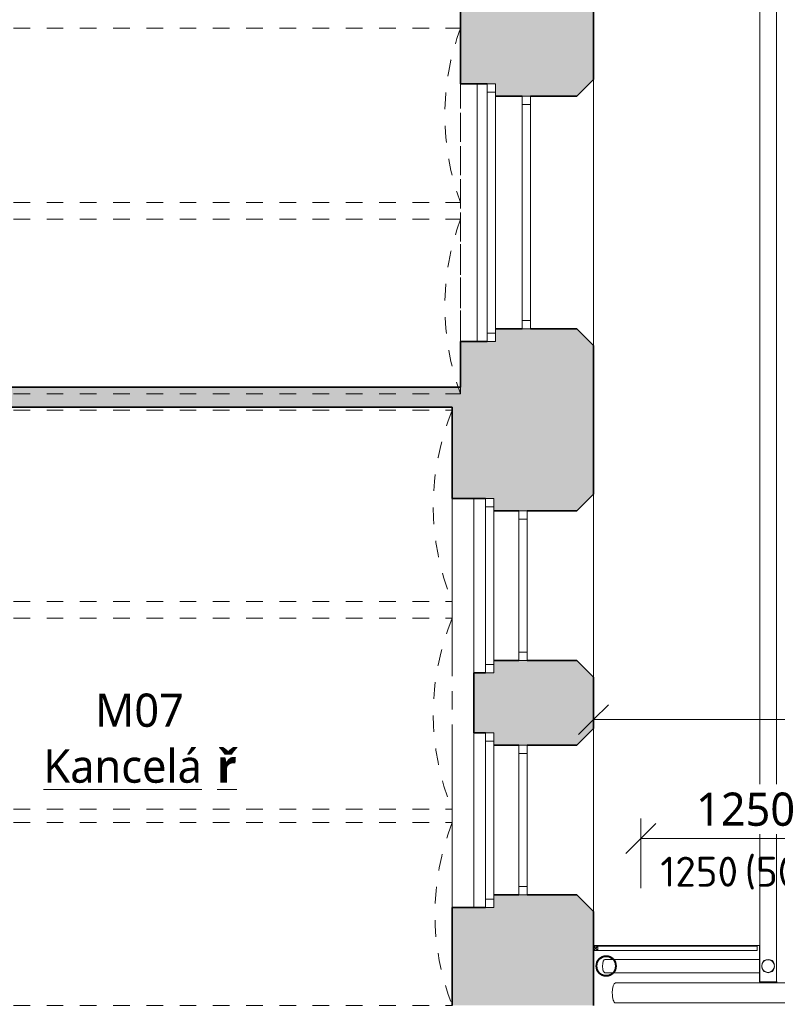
# Model space of a CAD drawing. Header units: metres. Extents: x -2.8 to 41.5, y -3 to 31.1.
# Tile 11 of 21: x 2.7 to 7.3, y 14.8 to 20.7. Entities that reach past the tile are written whole.
import ezdxf

# ---------------------------------------------------------------- set-up
doc = ezdxf.new("R2010")
doc.units = ezdxf.units.M
doc.linetypes.add('AV - Cerch_ 1 tecka 2mm', pattern=[0.004, 0.002, -0.001, 0, -0.001])
doc.linetypes.add('Čerch_ 2 teč 2mm', pattern=[0.0038, 0.002, -0.0006, 0, -0.0006, 0, -0.0006])
doc.layers.add('AV-KOTY', color=5, linetype='Continuous', lineweight=13, true_color=0x0000ff)
doc.layers.add('AV-MISTNOSTI', color=5, linetype='Continuous', lineweight=5, true_color=0x0000ff)
for name, color, linetype, lineweight in [('AV-KOTY-100', 7, 'Continuous', 5), ('AV-SRAFY', 7, 'Continuous', 35), ('AV-STAVBA', 7, 'Continuous', 18)]:
    doc.layers.add(name, color=color, linetype=linetype, lineweight=lineweight)
doc.styles.add('ISOCPEUR', font='isocpeur.ttf', dxfattribs={"height": 0.18})
doc.styles.add('Trebuchet MS', font='trebuc.ttf', dxfattribs={"height": 0.2})
doc.styles.add('Trebuchet MS_B', font='trebuc.ttf', dxfattribs={"height": 0.2})
doc.dimstyles.new('2_mm_-_O_-_Blue_-_mm_-_zaokrouhlena', dxfattribs={"dimscale": 0.3048, "dimtxt": 0.20619, "dimasz": 0.590551, "dimexe": 0.393701, "dimexo": 0.0625, "dimgap": 0.065617, "dimtad": 1, "dimdec": 0, "dimlfac": 1000, "dimrnd": 10, "dimzin": 0, "dimdsep": 46, "dimtxsty": 'Trebuchet MS', "dimblk1": 'OBLIQUE', "dimblk2": 'OBLIQUE', "dimsah": 1, "dimcen": 0.09, "dimazin": 0, "dimtfac": 1, "dimtdec": 4, "dimtix": 1, "dimtmove": 0, "dimatfit": 3, "dimfxl": 0.984252, "dimfxlon": 1, "dimtvp": 1, "dimtfill": 1, "dimtolj": 1, "dimtzin": 0, "dimarcsym": 2})

# ---------------------------------------------------------------- blocks, each defined once
blk = doc.blocks.new('WI_2_dvojité_se 2 příčlemi - 900x1450-1265666-1NP mezipatro')
at = {"layer": 'AV-STAVBA', "linetype": 'AV - Cerch_ 1 tecka 2mm', "lineweight": 13}
for p, q in [((0.525, 0.425), (-0.525, 0.425)), ((0.45, 0.425), (-0.45, 0.425)), ((-0.45, 0.425), (0.45, 0.425)), ((0.525, -0.425), (-0.525, -0.425)), ((-0.525, -0.425), (0.525, -0.425)), ((0.45, -0.425), (-0.45, -0.425))]:
    blk.add_line(p, q, dxfattribs=at)
at = {"layer": 'AV-STAVBA'}
for p, q in [((-0.45, 0.025), (0.45, 0.025)), ((-0.45, -0.025), (-0.45, 0.025)), ((-0.45, 0.025), (0.45, 0.025)), ((-0.45, 0.025), (-0.45, -0.025)), ((-0.4, -0.025), (-0.4, 0.025)), ((0.4, -0.025), (0.4, 0.025)), ((0.45, -0.025), (0.45, 0.025)), ((0.45, 0.025), (0.45, -0.025)), ((-0.45, -0.025), (0.45, -0.025)), ((0.45, -0.025), (-0.45, -0.025)), ((-0.525, -0.175), (0.525, -0.175)), ((-0.525, -0.175), (-0.525, -0.225)), ((-0.525, -0.175), (0.525, -0.175)), ((-0.525, -0.175), (-0.525, -0.225)), ((-0.475, -0.175), (-0.475, -0.225)), ((0.475, -0.175), (0.475, -0.225)), ((0.525, -0.175), (0.525, -0.225)), ((0.525, -0.175), (0.525, -0.225)), ((-0.525, -0.225), (0.525, -0.225)), ((-0.525, -0.225), (0.525, -0.225))]:
    blk.add_line(p, q, dxfattribs=at)
blk = doc.blocks.new('WI_2_dvojité_se 2 příčlemi - 1400x1500-1265670-1NP mezipatro')
at = {"layer": 'AV-STAVBA', "linetype": 'AV - Cerch_ 1 tecka 2mm', "lineweight": 13}
for p, q in [((0.775, 0.4), (-0.775, 0.4)), ((0.7, 0.4), (-0.7, 0.4)), ((-0.7, 0.4), (0.7, 0.4)), ((0.775, -0.4), (-0.775, -0.4)), ((-0.775, -0.4), (0.775, -0.4)), ((0.7, -0.4), (-0.7, -0.4))]:
    blk.add_line(p, q, dxfattribs=at)
at = {"layer": 'AV-STAVBA'}
for p, q in [((-0.7, 0.02), (0.7, 0.02)), ((-0.7, -0.03), (-0.7, 0.02)), ((-0.7, 0.02), (0.7, 0.02)), ((-0.7, 0.02), (-0.7, -0.03)), ((-0.65, -0.03), (-0.65, 0.02)), ((0.65, -0.03), (0.65, 0.02)), ((0.7, -0.03), (0.7, 0.02)), ((0.7, 0.02), (0.7, -0.03)), ((-0.7, -0.03), (0.7, -0.03)), ((0.7, -0.03), (-0.7, -0.03)), ((-0.775, -0.19), (0.775, -0.19)), ((-0.775, -0.19), (-0.775, -0.24)), ((-0.775, -0.19), (0.775, -0.19)), ((-0.775, -0.19), (-0.775, -0.24)), ((-0.725, -0.19), (-0.725, -0.24)), ((0.725, -0.19), (0.725, -0.24)), ((0.775, -0.19), (0.775, -0.24)), ((0.775, -0.19), (0.775, -0.24)), ((-0.775, -0.24), (0.775, -0.24)), ((-0.775, -0.24), (0.775, -0.24))]:
    blk.add_line(p, q, dxfattribs=at)
blk = doc.blocks.new('GM_Nika_obdélníková - 2460x2270-1232152-1NP mezipatro')
at = {"layer": 'AV-STAVBA', "linetype": 'AV - Cerch_ 1 tecka 2mm'}
blk.add_line((-1.23, 0.425), (1.23, 0.425), dxfattribs=at)
blk = doc.blocks.new('GM_Nika_obdélníková - 1550x650-1232519-1NP mezipatro')
at = {"layer": 'AV-STAVBA', "linetype": 'AV - Cerch_ 1 tecka 2mm'}
blk.add_line((-0.775, 0.4), (0.775, 0.4), dxfattribs=at)
blk = doc.blocks.new('GM_Void_valená klenba - GM_Void_valená klenba-1524312-1NP mezipatro')
at = {"layer": 'AV-STAVBA', "linetype": 'AV - Cerch_ 1 tecka 2mm', "lineweight": 13}
for p, q in [((-0.55, 2.395), (-0.55, -2.445)), ((-0.55, 2.395), (0.55, 2.395)), ((0.55, 2.395), (0.55, -2.445)), ((-0.55, -2.445), (0.55, -2.445))]:
    blk.add_line(p, q, dxfattribs=at)
for centre, start, end in [((0, 3.7905), 248.48981, 291.51019), ((0, -3.8405), 68.48981, 111.51019)]:
    blk.add_arc(centre, 1.5, start, end, dxfattribs=at)
blk = doc.blocks.new('GM_Void_valená klenba - GM_Void_valená klenba-1524311-1NP mezipatro')
at = {"layer": 'AV-STAVBA', "linetype": 'AV - Cerch_ 1 tecka 2mm', "lineweight": 13}
for p, q in [((-0.575, 2.395), (-0.575, -2.445)), ((-0.575, 2.395), (0.575, 2.395)), ((0.575, 2.395), (0.575, -2.445)), ((-0.575, -2.445), (0.575, -2.445))]:
    blk.add_line(p, q, dxfattribs=at)
for centre, start, end in [((0, 3.7804), 247.45969, 292.54031), ((0, -3.8304), 67.45969, 112.54031)]:
    blk.add_arc(centre, 1.5, start, end, dxfattribs=at)
blk = doc.blocks.new('GM_Void_valená klenba - GM_Void_valená klenba-1524308-1NP mezipatro')
at = {"layer": 'AV-STAVBA', "linetype": 'AV - Cerch_ 1 tecka 2mm', "lineweight": 13}
for p, q in [((-0.525, 2.42), (-0.525, -2.47)), ((-0.525, 2.42), (0.525, 2.42)), ((0.525, 2.42), (0.525, -2.47)), ((-0.525, -2.47), (0.525, -2.47))]:
    blk.add_line(p, q, dxfattribs=at)
for centre, start, end in [((0, 3.8251), 249.51268, 290.48732), ((0, -3.8751), 69.51268, 110.48732)]:
    blk.add_arc(centre, 1.5, start, end, dxfattribs=at)
blk = doc.blocks.new('GM_Dešťový svod_01 - GM_Dešťový svod_01-1503299-1NP mezipatro')
at = {"layer": 'AV-STAVBA'}
for p, q in [((8.6549, 15.1319), (8.5868, 14.8368)), ((8.7037, 14.8098), (8.7718, 15.1049)), ((8.5975, 14.8832), (6.2871, 14.8832)), ((6.2871, 14.7632), (8.6462, 14.7632))]:
    blk.add_line(p, q, dxfattribs=at)
at = {"layer": 'AV-STAVBA', "flags": 128}
for points in [[(8.6652, 15.1763), (8.6658, 15.1786), (8.6664, 15.1809), (8.6672, 15.1832), (8.6681, 15.1854), (8.669, 15.1876), (8.6701, 15.1898), (8.6712, 15.1919), (8.6724, 15.194), (8.6737, 15.196), (8.675, 15.198), (8.6765, 15.1999), (8.678, 15.2018), (8.6796, 15.2036), (8.6813, 15.2053), (8.683, 15.207), (8.6848, 15.2085), (8.6867, 15.2101), (8.6886, 15.2115), (8.6906, 15.2129), (8.6926, 15.2141), (8.6947, 15.2153), (8.6968, 15.2165), (8.699, 15.2175), (8.7012, 15.2184), (8.7034, 15.2193), (8.7057, 15.2201), (8.708, 15.2207), (8.7103, 15.2213), (8.7127, 15.2218), (8.715, 15.2222), (8.7174, 15.2225), (8.7198, 15.2227), (8.7222, 15.2228), (8.7246, 15.2228), (8.727, 15.2227), (8.7294, 15.2225), (8.7318, 15.2222), (8.7341, 15.2219), (8.7365, 15.2214)], [(8.6549, 15.1319), (8.6555, 15.1345), (8.6561, 15.1372), (8.6567, 15.1397), (8.6573, 15.1422), (8.6579, 15.1447), (8.6584, 15.147), (8.659, 15.1493), (8.6595, 15.1516), (8.66, 15.1537), (8.6604, 15.1558), (8.6609, 15.1578), (8.6613, 15.1597), (8.6618, 15.1615), (8.6622, 15.1632), (8.6625, 15.1648), (8.6629, 15.1664), (8.6632, 15.1678), (8.6635, 15.1691), (8.6638, 15.1703), (8.664, 15.1714), (8.6643, 15.1724), (8.6645, 15.1733), (8.6647, 15.1741), (8.6648, 15.1747), (8.6649, 15.1753), (8.665, 15.1757)], [(8.7371, 15.2213), (8.7395, 15.2207), (8.7418, 15.22), (8.744, 15.2192), (8.7463, 15.2184), (8.7485, 15.2174), (8.7506, 15.2164), (8.7528, 15.2153), (8.7548, 15.214), (8.7569, 15.2128), (8.7588, 15.2114), (8.7608, 15.2099), (8.7626, 15.2084), (8.7644, 15.2068), (8.7661, 15.2052), (8.7678, 15.2034), (8.7694, 15.2016), (8.7709, 15.1998), (8.7723, 15.1979), (8.7737, 15.1959), (8.775, 15.1939), (8.7762, 15.1918), (8.7773, 15.1896), (8.7783, 15.1875), (8.7793, 15.1853), (8.7801, 15.183), (8.7809, 15.1808), (8.7816, 15.1785), (8.7821, 15.1761), (8.7826, 15.1738), (8.783, 15.1714), (8.7833, 15.169), (8.7835, 15.1666), (8.7836, 15.1642), (8.7836, 15.1618), (8.7835, 15.1594), (8.7834, 15.157), (8.7831, 15.1547), (8.7827, 15.1523), (8.7822, 15.1499)], [(8.782, 15.1488), (8.7819, 15.1484), (8.7818, 15.1478), (8.7816, 15.1472), (8.7814, 15.1465), (8.7812, 15.1456), (8.781, 15.1446), (8.7808, 15.1435), (8.7805, 15.1423), (8.7802, 15.141), (8.7799, 15.1396), (8.7795, 15.1381), (8.7792, 15.1365), (8.7788, 15.1348), (8.7783, 15.133), (8.7779, 15.1312), (8.7775, 15.1292), (8.777, 15.1271), (8.7765, 15.125), (8.776, 15.1228), (8.7754, 15.1205), (8.7749, 15.1181), (8.7743, 15.1157), (8.7738, 15.1132), (8.7732, 15.1107), (8.7726, 15.1081), (8.772, 15.1054), (8.7718, 15.1049)]]:
    blk.add_lwpolyline(points, dxfattribs=at)
at = {"layer": 'AV-STAVBA'}
for centre, radius, start, end in [((8.7236, 15.1628), 0.06, 77, 257), ((8.7236, 15.1628), 0.058, 77, 257), ((8.7236, 15.1628), 0.06, 257, 77), ((8.7236, 15.1628), 0.058, 257, 77), ((8.6462, 14.8232), 0.06, 263.09428, 353.69597)]:
    blk.add_arc(centre, radius, start, end, dxfattribs=at)
for start_param, end_param in [(0, 1.570796), (1.570796, 3.141593)]:
    blk.add_ellipse((6.2871, 14.8232), major_axis=(0, 0.06), ratio=0.325568, start_param=start_param, end_param=end_param, dxfattribs=at)
for points, knots in [([(8.5868, 14.8368), (8.5862, 14.8343), (8.5854, 14.8291), (8.5851, 14.8212), (8.5859, 14.8134), (8.5877, 14.8057), (8.5905, 14.7984), (8.5942, 14.7914), (8.5988, 14.785), (8.606, 14.7774), (8.6168, 14.7697), (8.6267, 14.766), (8.6318, 14.7648)], [0.5, 0.5, 0.5, 0.5, 0.5416667, 0.5833333, 0.625, 0.6666667, 0.7083333, 0.75, 0.7916667, 0.8333333, 0.9166667, 1, 1, 1, 1]), ([(8.6318, 14.7648), (8.6369, 14.7637), (8.6474, 14.7627), (8.6604, 14.7648), (8.6702, 14.7686), (8.6771, 14.7723), (8.6835, 14.7769), (8.6893, 14.7823), (8.6942, 14.7884), (8.6984, 14.7951), (8.7016, 14.8022), (8.7031, 14.8073), (8.7037, 14.8098)], [0, 0, 0, 0, 0.0833333, 0.1666667, 0.2083333, 0.25, 0.2916667, 0.3333333, 0.375, 0.4166667, 0.4583333, 0.5, 0.5, 0.5, 0.5])]:
    blk.add_open_spline(points, degree=3, knots=knots, dxfattribs=at)
blk = doc.blocks.new('GM_Dešťový svod_02 - GM_Dešťový svod_02-1503358-1NP mezipatro')
at = {"layer": 'AV-STAVBA'}
for p, q in [((6.2708, 15.0253), (6.2228, 15.0253)), ((7.1522, 15.0253), (6.2752, 15.0253)), ((6.2228, 14.9453), (6.2708, 14.9453)), ((6.2752, 14.9453), (7.1522, 14.9453))]:
    blk.add_line(p, q, dxfattribs=at)
at = {"layer": 'AV-STAVBA', "lineweight": 35}
for radius, start, end in [(0.06, 0, 180), (0.058, 0, 180), (0.06, 180, 0), (0.058, 180, 0)]:
    blk.add_arc((6.2304, 14.9853), radius, start, end, dxfattribs=at)
at = {"layer": 'AV-STAVBA'}
for radius, start, end in [(0.04, 17.32612, 162.67388), (0.038, 0, 180), (0.04, 197.32612, 342.67388), (0.038, 180, 0)]:
    blk.add_arc((7.2048, 14.9853), radius, start, end, dxfattribs=at)
for start_param, end_param in [(0, 1.570796), (1.570796, 3.141593)]:
    blk.add_ellipse((6.2228, 14.9853), major_axis=(0, 0.04), ratio=0.34202, start_param=start_param, end_param=end_param, dxfattribs=at)
for points, knots in [([(6.2904, 14.9853), (6.2904, 14.9879), (6.2902, 14.9916), (6.2894, 14.9963), (6.2887, 14.9996), (6.2879, 15.0027), (6.2869, 15.0057), (6.2858, 15.0085), (6.2847, 15.011), (6.2835, 15.0133), (6.2823, 15.0155), (6.2811, 15.0174), (6.28, 15.0191), (6.2789, 15.0207), (6.2779, 15.022), (6.2771, 15.023), (6.2766, 15.0236), (6.2762, 15.024), (6.2759, 15.0244), (6.2756, 15.0248), (6.2753, 15.0252), (6.2751, 15.0253), (6.2752, 15.0252), (6.2753, 15.0251)], [0, 0, 0, 0, 0.0555556, 0.0833333, 0.1111111, 0.1388889, 0.1666667, 0.1944444, 0.2222222, 0.25, 0.2777778, 0.3055556, 0.3333333, 0.3611111, 0.3888889, 0.4166667, 0.4305556, 0.4444444, 0.4583333, 0.4722222, 0.5, 0.5277778, 0.5555556, 0.5555556, 0.5555556, 0.5555556]), ([(6.2788, 15.0208), (6.2789, 15.0206), (6.2794, 15.02), (6.2799, 15.0193), (6.2802, 15.0188)], [0.59604698, 0.59604698, 0.59604698, 0.59604698, 0.61111111, 0.64145297, 0.64145297, 0.64145297, 0.64145297]), ([(6.2789, 15.0207), (6.2792, 15.0203), (6.2799, 15.0192), (6.281, 15.0175), (6.2819, 15.0162), (6.2822, 15.0156)], [0.67530037, 0.67530037, 0.67530037, 0.67530037, 0.69444444, 0.72222222, 0.74259342, 0.74259342, 0.74259342, 0.74259342]), ([(6.2831, 15.014), (6.2831, 15.014), (6.2834, 15.0134), (6.2838, 15.0127), (6.2841, 15.0121)], [0.72092277, 0.72092277, 0.72092277, 0.72092277, 0.72222222, 0.74774498, 0.74774498, 0.74774498, 0.74774498]), ([(6.2888, 14.9994), (6.2883, 15.0014), (6.2873, 15.0045), (6.2859, 15.0083), (6.2851, 15.01), (6.2847, 15.0109)], [0.1136177, 0.1136177, 0.1136177, 0.1136177, 0.1666667, 0.1944444, 0.2222222, 0.2222222, 0.2222222, 0.2222222]), ([(6.2848, 15.0107), (6.285, 15.0103), (6.2856, 15.009), (6.2863, 15.0071), (6.2868, 15.0057), (6.287, 15.0053)], [0.79389003, 0.79389003, 0.79389003, 0.79389003, 0.80555556, 0.83333333, 0.84306637, 0.84306637, 0.84306637, 0.84306637]), ([(6.2876, 15.0035), (6.2878, 15.0029), (6.2882, 15.0016), (6.2886, 15.0001), (6.2888, 14.9993)], [0.8448227, 0.8448227, 0.8448227, 0.8448227, 0.86111111, 0.88467419, 0.88467419, 0.88467419, 0.88467419]), ([(6.2753, 14.9455), (6.2752, 14.9453), (6.2751, 14.9452), (6.2753, 14.9454), (6.2756, 14.9458), (6.2759, 14.9462), (6.2762, 14.9465), (6.2766, 14.9469), (6.2771, 14.9476), (6.2779, 14.9485), (6.2789, 14.9499), (6.28, 14.9515), (6.2811, 14.9532), (6.2823, 14.9551), (6.2835, 14.9573), (6.2847, 14.9596), (6.2858, 14.9621), (6.2869, 14.9649), (6.2879, 14.9678), (6.2887, 14.971), (6.2894, 14.9743), (6.2902, 14.979), (6.2904, 14.9827), (6.2904, 14.9853)], [0.4444444, 0.4444444, 0.4444444, 0.4444444, 0.4722222, 0.5, 0.5277778, 0.5416667, 0.5555556, 0.5694444, 0.5833333, 0.6111111, 0.6388889, 0.6666667, 0.6944444, 0.7222222, 0.75, 0.7777778, 0.8055556, 0.8333333, 0.8611111, 0.8888889, 0.9166667, 0.9444444, 1, 1, 1, 1]), ([(6.2802, 14.9518), (6.2802, 14.9518), (6.2798, 14.9512), (6.2793, 14.9505), (6.2789, 14.9499), (6.2788, 14.9497)], [0.35854703, 0.35854703, 0.35854703, 0.35854703, 0.36111111, 0.38888889, 0.40395302, 0.40395302, 0.40395302, 0.40395302]), ([(6.2822, 14.955), (6.2819, 14.9544), (6.281, 14.9531), (6.2799, 14.9513), (6.2792, 14.9503), (6.2789, 14.9499)], [0.25740658, 0.25740658, 0.25740658, 0.25740658, 0.27777778, 0.30555556, 0.32469963, 0.32469963, 0.32469963, 0.32469963]), ([(6.2842, 14.9587), (6.2838, 14.958), (6.2835, 14.9572), (6.2831, 14.9566), (6.2831, 14.9565)], [0.25, 0.25, 0.25, 0.25, 0.27777778, 0.27907723, 0.27907723, 0.27907723, 0.27907723]), ([(6.2847, 14.9597), (6.2851, 14.9605), (6.2859, 14.9623), (6.2873, 14.9661), (6.2883, 14.9692), (6.2888, 14.9712)], [0.7777778, 0.7777778, 0.7777778, 0.7777778, 0.8055556, 0.8333333, 0.8863823, 0.8863823, 0.8863823, 0.8863823]), ([(6.287, 14.9653), (6.2868, 14.9649), (6.2863, 14.9634), (6.2856, 14.9616), (6.285, 14.9603), (6.2848, 14.9599)], [0.15693363, 0.15693363, 0.15693363, 0.15693363, 0.16666667, 0.19444444, 0.20610997, 0.20610997, 0.20610997, 0.20610997]), ([(6.2888, 14.9713), (6.2886, 14.9704), (6.2882, 14.969), (6.2878, 14.9677), (6.2876, 14.9671)], [0.11532581, 0.11532581, 0.11532581, 0.11532581, 0.13888889, 0.1551773, 0.1551773, 0.1551773, 0.1551773])]:
    blk.add_open_spline(points, degree=3, knots=knots, dxfattribs=at)
blk = doc.blocks.new('SCO_Koncepční obdelníkový sloup_steel - 25_25-1517003-1NP mezipatro')
at = {"layer": 'AV-STAVBA'}
for p, q in [((0.0125, 0.0125), (-0.0125, -0.0125)), ((-0.0125, 0.0125), (0.0125, -0.0125))]:
    blk.add_line(p, q, dxfattribs=at)
blk = doc.blocks.new('SFR_Jekl - 30_60_2_5-1518464-1NP mezipatro')
at = {"layer": 'AV-STAVBA', "linetype": 'Čerch_ 2 teč 2mm', "lineweight": 13}
blk.add_line((6.4456, 0.015), (6.4418, 0.015), dxfattribs=at)
at = {"layer": 'AV-STAVBA'}
blk.add_line((6.4456, 0.015), (6.4418, 0.015), dxfattribs=at)
blk = doc.blocks.new('DIMBLOCK1-1NP mezipatro')
at = {"layer": 'AV-KOTY-100', "color": 5, "true_color": 0x0000ff}
for p, q in [((6.4398, 15.7529), (6.4398, 15.8729)), ((6.4398, 15.7529), (6.5298, 15.8429)), ((7.6898, 15.7529), (7.6898, 15.8729)), ((7.6898, 15.7529), (7.7798, 15.8429)), ((6.4398, 15.7529), (6.3498, 15.6629)), ((6.4398, 15.7529), (7.6898, 15.7529)), ((6.4398, 15.7529), (6.4398, 15.4529)), ((7.6898, 15.7529), (7.5998, 15.6629)), ((7.6898, 15.7529), (7.6898, 15.4529))]:
    blk.add_line(p, q, dxfattribs=at)
at = {"layer": 'AV-KOTY-100', "color": 0, "insert": (6.7712, 16.0288), "char_height": 0.2, "width": 0.704541, "attachment_point": 1, "line_spacing_factor": 1.048425, "style": 'Trebuchet MS', "bg_fill": 3, "box_fill_scale": 1.25, "bg_fill_color": 256, "bg_fill_true_color": 13158600, "bg_fill_transparency": 0}
blk.add_mtext('1250', dxfattribs=at)
blk = doc.blocks.new('_Oblique')
at = {"color": 0, "linetype": 'ByBlock', "lineweight": -2}
blk.add_line((-0.5, -0.5), (0.5, 0.5), dxfattribs=at)
blk = doc.blocks.new('DIMBLOCK35-1NP mezipatro')
at = {"layer": 'AV-KOTY-100', "color": 5, "true_color": 0x0000ff}
for p, q in [((6.1548, 16.4674), (6.1548, 16.7674)), ((39.7648, 16.4674), (39.7648, 16.5874)), ((6.1548, 16.4674), (6.2448, 16.5574)), ((39.7648, 16.4674), (39.8548, 16.5574)), ((6.1548, 16.4674), (6.0648, 16.3774)), ((6.1548, 16.4674), (39.7648, 16.4674)), ((6.1548, 16.4674), (6.1548, 16.3474)), ((39.7648, 16.4674), (39.6748, 16.3774)), ((39.7648, 16.4674), (39.7648, 16.1674))]:
    blk.add_line(p, q, dxfattribs=at)
at = {"layer": 'AV-KOTY-100', "color": 0, "insert": (22.5929, 16.7433), "char_height": 0.2, "width": 0.880677, "attachment_point": 1, "line_spacing_factor": 1.048425, "style": 'Trebuchet MS', "bg_fill": 3, "box_fill_scale": 1.25, "bg_fill_color": 256, "bg_fill_true_color": 13158600, "bg_fill_transparency": 0}
blk.add_mtext('33610', dxfattribs=at)

msp = doc.modelspace()

# ---------------------------------------------------------------- hatches: boundary and pattern name
at = {"layer": 'AV-SRAFY', "lineweight": 18}
h = msp.add_hatch(color=256, dxfattribs=at)
h.paths.add_polyline_path([(5.5648, 18.4082), (6.1548, 18.4082), (6.1548, 18.7182), (6.0548, 18.8182), (5.5648, 18.8182), (5.5648, 18.7432), (5.3548, 18.7432), (5.3548, 18.4082), (5.5148, 18.4082)])
h.paths.add_polyline_path([(5.7748, 20.2182), (6.0548, 20.2182), (6.1548, 20.3182), (6.1548, 21.1282), (6.0548, 21.2282), (5.5548, 21.2282), (5.5548, 21.1532), (5.3548, 21.1532), (5.3548, 20.2932), (5.5648, 20.2932), (5.5648, 20.2182), (5.7248, 20.2182)])
h.paths.add_polyline_path([(5.7048, 22.5282), (6.0548, 22.5282), (6.1548, 22.6282), (6.1548, 23.4532), (6.0548, 23.5532), (5.6048, 23.5532), (5.6048, 23.4782), (5.3548, 23.4782), (5.3548, 22.6032), (5.5548, 22.6032), (5.5548, 22.5282)])
h.paths.add_polyline_path([(5.7548, 24.9532), (6.0548, 24.9532), (6.1548, 25.0532), (6.1548, 26.4782), (6.0548, 26.5782), (5.6048, 26.5782), (5.6048, 26.5032), (5.3548, 26.5032), (5.3548, 25.0282), (5.6048, 25.0282), (5.6048, 24.9532)])
h.paths.add_polyline_path([(6.0548, 27.4782), (6.1548, 27.5782), (6.1548, 27.9456), (5.3548, 27.9456), (5.3548, 27.5532), (5.6048, 27.5532), (5.6048, 27.4782), (5.8048, 27.4782)])
msp.add_hatch(color=256, dxfattribs=at).paths.add_polyline_path([(5.3048, 18.3482), (5.3048, 18.4082), (5.3548, 18.4082), (5.3548, 18.4682), (1.8848, 18.4682), (1.8848, 18.3482), (4.7856, 18.3482)])
h = msp.add_hatch(color=256, dxfattribs=at)
h.paths.add_polyline_path([(5.3048, 14.7482), (6.1548, 14.7482), (6.1548, 15.3132), (6.0548, 15.4132), (5.5548, 15.4132), (5.5548, 15.3382), (5.3048, 15.3382)])
h.paths.add_polyline_path([(6.0548, 16.3132), (6.1548, 16.4132), (6.1548, 16.7232), (6.0548, 16.8232), (5.5548, 16.8232), (5.5548, 16.7482), (5.4348, 16.7482), (5.4348, 16.3882), (5.5548, 16.3882), (5.5548, 16.3132), (5.7548, 16.3132)])
h.paths.add_polyline_path([(6.0548, 17.7232), (6.1548, 17.8232), (6.1548, 18.4082), (5.3048, 18.4082), (5.3048, 17.7982), (5.5548, 17.7982), (5.5548, 17.7232), (5.7548, 17.7232)])

# ---------------------------------------------------------------- linework, layer by layer
at = {"layer": 'AV-STAVBA'}
for p, q in [((7.1548, 14.8907), (7.1548, 27.8756)), ((7.2548, 27.8756), (7.2548, 14.8907)), ((6.1548, 20.3182), (6.1548, 18.7182)), ((5.4548, 20.2932), (5.4548, 18.7432)), ((5.4348, 17.7982), (5.4348, 16.7482)), ((6.1548, 17.8232), (6.1548, 16.7232)), ((6.1548, 16.4132), (6.1548, 15.3132)), ((5.4348, 16.3882), (5.4348, 15.3382)), ((6.1548, 15.1082), (7.1548, 15.1082)), ((6.1548, 15.1044), (6.1798, 15.1044)), ((6.1802, 15.1044), (6.1798, 15.1044)), ((6.1798, 15.1044), (6.1798, 15.0794)), ((6.1802, 15.0794), (6.1802, 15.1044)), ((7.1383, 15.1044), (6.1802, 15.1044)), ((7.1383, 15.0794), (7.1383, 15.1044)), ((7.1522, 14.8907), (7.1522, 15.1082)), ((6.1798, 15.0794), (6.1548, 15.0794)), ((6.1798, 15.0794), (6.1802, 15.0794)), ((6.1802, 15.0794), (7.1383, 15.0794)), ((7.2601, 14.8907), (7.1522, 14.8907))]:
    msp.add_line(p, q, dxfattribs=at)
at = {"layer": 'AV-STAVBA', "lineweight": 35}
for p, q in [((5.3548, 21.1532), (5.3548, 20.2932)), ((6.1548, 20.3182), (6.1548, 21.1282)), ((6.0548, 20.2182), (6.1548, 20.3182)), ((5.3548, 20.2932), (5.5148, 20.2932)), ((5.5648, 20.2182), (5.7248, 20.2182)), ((5.7748, 20.2182), (6.0548, 20.2182)), ((5.7248, 18.8182), (5.5648, 18.8182)), ((6.0548, 18.8182), (5.7748, 18.8182)), ((6.1548, 18.7182), (6.0548, 18.8182)), ((5.5148, 18.7432), (5.3548, 18.7432)), ((5.3548, 18.7432), (5.3548, 18.4682)), ((6.1548, 17.8232), (6.1548, 18.7182)), ((5.3548, 18.4682), (1.8848, 18.4682)), ((1.8848, 18.3482), (5.3048, 18.3482)), ((5.3048, 18.3482), (5.3048, 17.7982)), ((5.3048, 17.7982), (5.5048, 17.7982)), ((6.0548, 17.7232), (6.1548, 17.8232)), ((5.5548, 17.7232), (5.7048, 17.7232)), ((5.7548, 17.7232), (6.0548, 17.7232)), ((5.7048, 16.8232), (5.5548, 16.8232)), ((6.0548, 16.8232), (5.7548, 16.8232)), ((6.1548, 16.7232), (6.0548, 16.8232)), ((5.5048, 16.7482), (5.4348, 16.7482)), ((5.4348, 16.7482), (5.4348, 16.3882)), ((6.1548, 16.4132), (6.1548, 16.7232)), ((6.0548, 16.3132), (6.1548, 16.4132)), ((5.4348, 16.3882), (5.5048, 16.3882)), ((5.5548, 16.3132), (5.7048, 16.3132)), ((5.7548, 16.3132), (6.0548, 16.3132)), ((5.7048, 15.4132), (5.5548, 15.4132)), ((6.0548, 15.4132), (5.7548, 15.4132)), ((6.1548, 15.3132), (6.0548, 15.4132)), ((5.5048, 15.3382), (5.3048, 15.3382)), ((5.3048, 15.3382), (5.3048, 14.7482)), ((6.1548, 14.7482), (6.1548, 15.3132))]:
    msp.add_line(p, q, dxfattribs=at)

# ---------------------------------------------------------------- block references
at = {"layer": 'AV-STAVBA', "linetype": 'AV - Cerch_ 1 tecka 2mm', "lineweight": 13}
for name, p, rotation in [('GM_Void_valená klenba - GM_Void_valená klenba-1524308-1NP mezipatro', (2.8848, 20.1032), 89.9999999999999), ('WI_2_dvojité_se 2 příčlemi - 1400x1500-1265670-1NP mezipatro', (5.7548, 19.5182), 269.9999999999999), ('GM_Void_valená klenba - GM_Void_valená klenba-1524308-1NP mezipatro', (2.8848, 18.9532), 89.9999999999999), ('GM_Void_valená klenba - GM_Void_valená klenba-1524311-1NP mezipatro', (2.8598, 17.7532), 89.9999999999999), ('WI_2_dvojité_se 2 příčlemi - 900x1450-1265666-1NP mezipatro', (5.7298, 17.2732), 269.9999999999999), ('GM_Void_valená klenba - GM_Void_valená klenba-1524311-1NP mezipatro', (2.8598, 16.5032), 89.9999999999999), ('WI_2_dvojité_se 2 příčlemi - 900x1450-1265666-1NP mezipatro', (5.7298, 15.8632), 269.9999999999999), ('GM_Void_valená klenba - GM_Void_valená klenba-1524312-1NP mezipatro', (2.8598, 15.2982), 89.9999999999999)]:
    msp.add_blockref(name, p, dxfattribs=dict(at, rotation=rotation))
at = {"layer": 'AV-STAVBA'}
for name, p, rotation in [('GM_Nika_obdélníková - 1550x650-1232519-1NP mezipatro', (5.7548, 19.5182), 89.99999999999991), ('GM_Nika_obdélníková - 2460x2270-1232152-1NP mezipatro', (5.7298, 16.5682), 89.99999999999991), ('SFR_Jekl - 30_60_2_5-1518464-1NP mezipatro', (6.1698, 21.55), 269.9999999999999)]:
    msp.add_blockref(name, p, dxfattribs=dict(at, rotation=rotation))
for name, p in [('GM_Dešťový svod_01 - GM_Dešťový svod_01-1503299-1NP mezipatro', (0, 0)), ('SCO_Koncepční obdelníkový sloup_steel - 25_25-1517003-1NP mezipatro', (6.1673, 15.0919)), ('GM_Dešťový svod_02 - GM_Dešťový svod_02-1503358-1NP mezipatro', (0, 0))]:
    msp.add_blockref(name, p, dxfattribs=at)

# ---------------------------------------------------------------- texts
at = {"layer": 'AV-KOTY', "lineweight": 5, "char_height": 0.18, "attachment_point": 1, "style": 'ISOCPEUR'}
for s, insert, width in [('1250', (6.5564, 15.6429), 0.569198), ('(500)', (7.0646, 15.6429), 0.633333)]:
    msp.add_mtext(s, dxfattribs=dict(at, insert=insert, width=width))
at = {"layer": 'AV-MISTNOSTI', "char_height": 0.2, "attachment_point": 1, "style": 'Trebuchet MS_B'}
for s, insert, width in [('M07', (3.1559, 16.6242), 0.657384), ('\\LKancelá', (2.8449, 16.2879), 1.266666), ('\\L\\fTrebuchet MS|b1|i0|c238|p34|;\\Lř', (3.89, 16.2879), 0.144304)]:
    msp.add_mtext(s, dxfattribs=dict(at, insert=insert, width=width))

# ---------------------------------------------------------------- next in the draw order: dimensions: what is measured, and where the dimension line sits
at = {"layer": 'AV-KOTY', "lineweight": 5}
for base, p1, p2, override, picture, middle in [((39.7648, 16.4674), (6.1548, 16.7674), (39.7648, 16.1674), {"dimpost": '<>', "dimfxl": 33.615355}, 'DIMBLOCK35-1NP mezipatro', (22.9598, 16.5895)), ((7.6898, 15.7529), (6.4398, 15.4529), (7.6898, 15.4529), {"dimpost": '<>', "dimfxl": 1.25}, 'DIMBLOCK1-1NP mezipatro', (7.0648, 15.8747))]:
    dim = msp.add_linear_dim(base=base, p1=p1, p2=p2, dimstyle='2_mm_-_O_-_Blue_-_mm_-_zaokrouhlena', override=override, dxfattribs=at)
    dim.commit()
    dim.dimension.update_dxf_attribs({"geometry": picture, "text_midpoint": middle})

doc.saveas('drawing.dxf')
